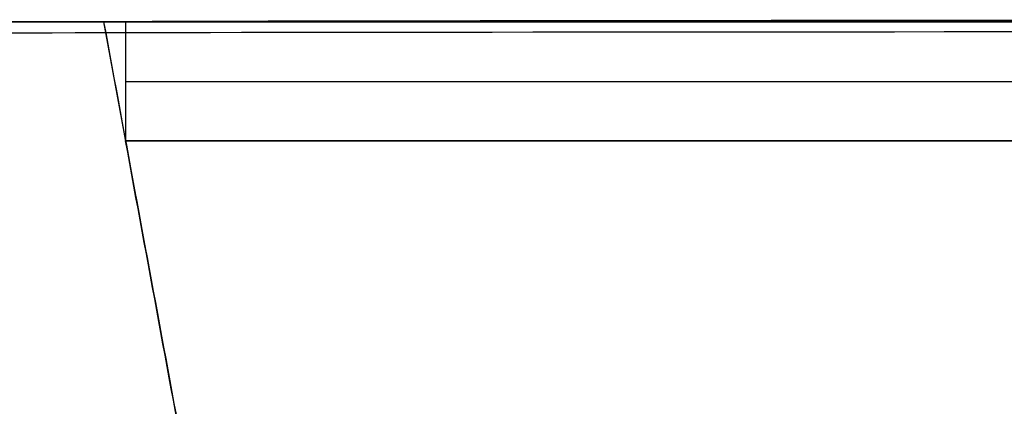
# Model space of a CAD drawing. Header units: millimetres. Extents: x -249 to 249, y -697 to 303.
# Tile 4 of 174: x -208 to -125, y -32 to 0. Entities that reach past the tile are written whole.
import ezdxf

# ---------------------------------------------------------------- set-up
doc = ezdxf.new("R2010")
doc.units = ezdxf.units.MM
doc.header["$MEASUREMENT"] = 0
doc.layers.add('Predefinito', color=7, linetype='Continuous', true_color=0x000000)

# ---------------------------------------------------------------- blocks, each defined once
blk = doc.blocks.new('FORMAmobile50SCOCCAC')
at = {"layer": 'Predefinito'}
for p, q in [((-218, 0, 224.4289161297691), (-50, 0, 224.4289161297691)), ((-198.8578322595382, 2.775557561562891e-16, 250), (-198.8578322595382, -10, 250)), ((-200.6978322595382, -4.263256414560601e-14, 4.000000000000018), (-112.0098322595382, -482.0000000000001, 4.000000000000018)), ((-198.8578322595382, -9.999999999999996, 134), (-154.3298322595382, -252.0000000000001, 134)), ((-50.00000000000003, -10, 233.4289161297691), (-198.8578322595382, -10.00000000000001, 233.4289161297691))]:
    blk.add_line(p, q, dxfattribs=at)
at = {"layer": 'Predefinito', "extrusion": (-8.37449809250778e-18, 1, 9.77024777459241e-18)}
blk.add_arc((-7.105427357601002e-15, 250), 198.8578322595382, 8.188985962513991e-15, 90.00000000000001, dxfattribs=at)
at = {"layer": 'Predefinito', "extrusion": (0, 1, 0)}
blk.add_arc((-2.775557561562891e-14, 250, -5.000000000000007), 198.8578322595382, 0, 90, dxfattribs=at)
at = {"layer": 'Predefinito', "extrusion": (0, 1, -1.786559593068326e-17)}
blk.add_arc((-1.4210854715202e-14, 250, -10.00000000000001), 198.8578322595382, 0, 90.00000000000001, dxfattribs=at)
at = {"layer": 'Predefinito'}
for points in [[(-200.6978322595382, -2.368475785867e-14), (-209.348916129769, -1.1842378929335e-14), (-217.9999999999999, 0)], [(-217.9832129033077, -2.368475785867e-15, 250), (-209.3405225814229, -1.1842378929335e-15, 250), (-200.6978322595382, 0, 250)], [(-200.6978322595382, 0, 250), (-199.7778322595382, 1.387778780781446e-16, 250), (-198.8578322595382, 2.775557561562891e-16, 250)], [(-50, 5.064302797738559e-65, 8.000000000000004), (-125.3489161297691, -1.1842378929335e-14, 8.000000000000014), (-200.6978322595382, -2.368475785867e-14, 8.000000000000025)], [(-217.9832129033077, -2.368475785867e-15, 250), (-171.9832129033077, -250, 250), (-125.9832129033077, -500, 250)], [(-200.6978322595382, -2.368475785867e-14, 8.000000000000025), (-200.6978322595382, -2.368475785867e-14, 4.000000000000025), (-200.6978322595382, -2.368475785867e-14)], [(-200.6978322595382, -2.368475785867e-14), (-156.3538322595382, -241), (-112.0098322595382, -482)], [(-200.6978322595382, -2.368475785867e-14, 8.000000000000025), (-156.3538322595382, -241, 8.00000000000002), (-112.0098322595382, -482, 8.000000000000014)], [(-127.1809621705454, -499.0165099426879), (-173, -250), (-218.8190378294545, -0.9834900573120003)], [(-127.1809621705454, -499.0165099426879, 249), (-173, -249.9999999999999, 249), (-218.8190378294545, -0.9834900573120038, 249)], [(-198.8578322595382, -10, 18.00000000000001), (-124.4289161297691, -10, 18), (-50, -10, 18)], [(-154.3298322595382, -252, 250), (-176.5938322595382, -131, 250), (-198.8578322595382, -10, 250)], [(-154.3298322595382, -252, 18.00000000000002), (-176.5938322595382, -131, 18.00000000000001), (-198.8578322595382, -10, 18.00000000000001)], [(-198.8578322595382, -10, 18.00000000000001), (-198.8578322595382, -10, 134), (-198.8578322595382, -10, 250)]]:
    blk.add_open_spline(points, degree=2, dxfattribs=at)
blk = doc.blocks.new('FORMAmobile50ANTAC')
at = {"layer": 'Predefinito'}
blk.add_line((-200.6978322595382, -9.467363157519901e-15), (-108.6978322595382, -500.0000000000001), dxfattribs=at)
at = {"layer": 'Predefinito', "extrusion": (-9.444220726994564e-17, 1, 9.444220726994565e-17)}
blk.add_arc((7.105427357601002e-14, 7.105427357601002e-14), 200.6978322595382, 0, 90.00000000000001, dxfattribs=at)
at = {"layer": 'Predefinito', "extrusion": (-1.000038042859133e-16, 1, 9.745532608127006e-17)}
blk.add_arc((1.260121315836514e-06, 1.260121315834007e-06, -0.9834899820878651), 218.819036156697, 0.2607914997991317, 89.73920850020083, dxfattribs=at)
at = {"layer": 'Predefinito'}
for points, degree in [([(-125.9821651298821, -500.0000000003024, 1.673951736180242e-09), (-148.3145291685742, -378.6321516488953, 2.482631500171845e-09), (-178.9817451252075, -211.96548505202, 3.593138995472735e-09), (-217.9838130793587, 1.508593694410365e-09, 5.005474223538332e-09)], 3), ([(-217.9838130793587, 1.508593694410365e-09, 5.005474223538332e-09), (-209.3408226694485, 7.542921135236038e-10, 2.5027356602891e-09), (-200.6978322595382, -9.467363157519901e-15)], 2), ([(-218.4018587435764, -0.4832289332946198, 0.4979948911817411), (-187.7940561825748, -166.8281871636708, 0.4983199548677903), (-157.1861996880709, -333.1731354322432, 0.4987003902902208), (-126.5778093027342, -499.5179865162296, 0.4996208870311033)], 3), ([(-218.8167707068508, -0.9834899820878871, 0.9959899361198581), (-188.2704074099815, -166.9945354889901, 0.9966390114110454), (-157.7239902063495, -333.0055710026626, 0.9973991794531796), (-127.1770361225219, -499.0165098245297, 0.9992339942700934)], 3)]:
    blk.add_open_spline(points, degree=degree, dxfattribs=at)
blk = doc.blocks.new('MBF 50')
at = {"layer": 'Predefinito'}
blk.add_blockref('FORMAmobile50SCOCCAC', (0, 0), dxfattribs=at)
at = {"layer": 'Predefinito', "extrusion": (0.004643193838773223, 0.0008543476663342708, 0.9999888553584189), "rotation": 359.9997036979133}
blk.add_blockref('FORMAmobile50ANTAC', (-1.157902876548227, -0.2135538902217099, 248.9850755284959), dxfattribs=at)

msp = doc.modelspace()

# ---------------------------------------------------------------- block references
at = {"layer": 'Predefinito'}
msp.add_blockref('MBF 50', (0, 0), dxfattribs=at)

doc.saveas('drawing.dxf')
